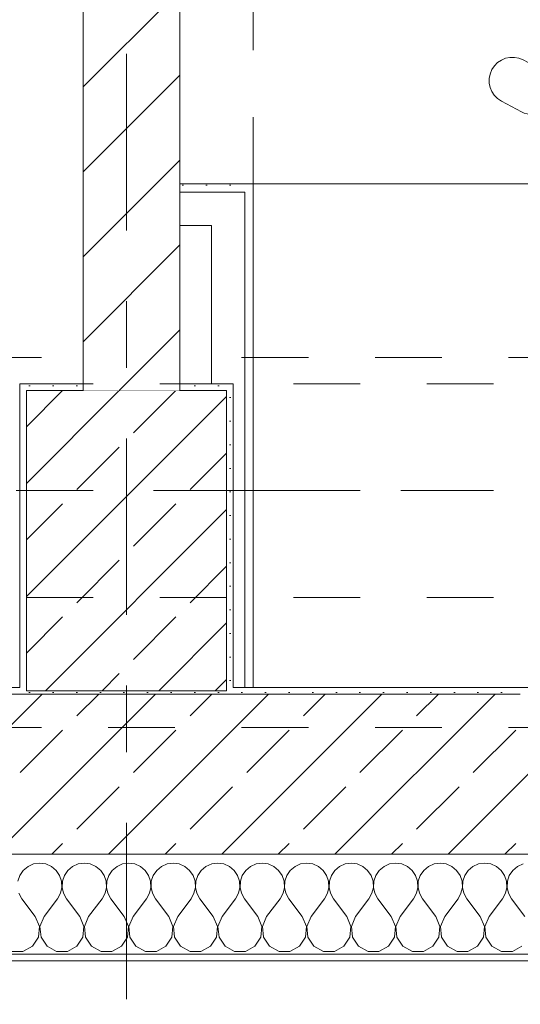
# Model space of a CAD drawing. Header units: metres. Extents: x -3.6 to 90.7, y -11.1 to 18.
# Tile 169 of 256: x 18.4 to 19.1, y -0.2 to 1.3. Entities that reach past the tile are written whole.
import ezdxf

# ---------------------------------------------------------------- set-up
doc = ezdxf.new("R2010")
doc.units = ezdxf.units.M
doc.header["$MEASUREMENT"] = 0
for name, pattern in [('Achse', [0.2, 0.1, -0.05, 0, -0.05]), ('Strichlinie doppelt', [0.546806, 0.264583, -0.105833, 0.070556, -0.105833]), ('Untersicht', [0.1, 0.075, -0.025]), ('Wipeout_Contour', [1, 0, -1])]:
    doc.linetypes.add(name, pattern=pattern)
for name, color, linetype in [('152 - Bemaßung_ Beschriftung.Ausbau', 7, 'Continuous'), ('451 - Universal.Achsen Raster', 7, 'Continuous'), ('603 - Struktur.Bodenplatte_ Decke Roh', 7, 'Continuous'), ('604 - Struktur.Wand Aussen', 7, 'Continuous'), ('605 - Struktur.Wand Innen', 7, 'Continuous'), ('607 - Struktur.Stütze', 7, 'Continuous'), ('608 - Struktur.Träger', 7, 'Continuous'), ('650 - Abdeckung.Fußboden Aufbau', 7, 'Continuous'), ('701 - Einrichtung.Möbel', 7, 'Continuous'), ('Neubau_606 - Struktur.Wand Innen Ausbau', 7, 'Continuous'), ('Neubau_653 - Abdeckung.TB Verkofferung', 7, 'Continuous')]:
    doc.layers.add(name, color=color, linetype=linetype)
doc.styles.add('ERSTELLTER_STIL_2', font='txt')
doc.dimstyles.new('ERSTELLTER_STIL__1', dxfattribs={"dimtxt": 0.1, "dimasz": 0.0532, "dimexe": 0.18, "dimexo": 0.0625, "dimgap": 0, "dimtad": 1, "dimzin": 0, "dimdsep": 46, "dimtxsty": 'ERSTELLTER_STIL_2', "dimblk": 'ARROWHEAD_2', "dimblk1": 'ARROWHEAD_2', "dimblk2": 'ARROWHEAD_2', "dimcen": 0.09, "dimse1": 1, "dimse2": 1, "dimclrd": 7, "dimclre": 7, "dimclrt": 7, "dimazin": 0, "dimtfac": 1, "dimtdec": 4, "dimtmove": 0, "dimatfit": 3, "dimfxl": 1, "dimtolj": 1, "dimtzin": 0, "dimarcsym": 0})
doc.dimstyles.new('ERSTELLTER_STIL__2', dxfattribs={"dimtxt": 0.1, "dimasz": 0.0532, "dimexe": 0.18, "dimexo": 0.0625, "dimgap": 0, "dimtad": 1, "dimzin": 0, "dimdsep": 46, "dimtxsty": 'ERSTELLTER_STIL_2', "dimblk": 'ARROWHEAD_2', "dimblk1": 'ARROWHEAD_2', "dimblk2": 'ARROWHEAD_2', "dimcen": 0.09, "dimse1": 1, "dimse2": 1, "dimclrd": 7, "dimclre": 7, "dimclrt": 7, "dimazin": 0, "dimtfac": 1, "dimtdec": 4, "dimtmove": 2, "dimatfit": 3, "dimfxl": 1, "dimtolj": 1, "dimtzin": 0, "dimarcsym": 0})
doc.dimstyles.new('ERSTELLTER_STIL__3', dxfattribs={"dimtxt": 0.1, "dimasz": 0.0532, "dimexe": 0.18, "dimexo": 0.0625, "dimgap": 0, "dimtad": 1, "dimtih": 1, "dimtoh": 1, "dimzin": 0, "dimdsep": 46, "dimtxsty": 'ERSTELLTER_STIL_2', "dimblk": 'ARROWHEAD_2', "dimblk1": 'ARROWHEAD_2', "dimblk2": 'ARROWHEAD_2', "dimcen": 0.09, "dimse1": 1, "dimse2": 1, "dimclrd": 7, "dimclre": 7, "dimclrt": 7, "dimazin": 0, "dimtfac": 1, "dimtdec": 4, "dimtmove": 0, "dimatfit": 3, "dimfxl": 1, "dimtolj": 1, "dimtzin": 0, "dimarcsym": 0})
pattern_1 = [(45, (0, 0), (-0.0848528, 0.0848528), []), (45, (-0.04243, 0.04243), (-0.0848528, 0.0848528), [0.09, -0.03])]
pattern_2 = [(45, (0, 0), (-0.01767767, 0.01767767), [0, -0.025])]

# ---------------------------------------------------------------- blocks, each defined once
blk = doc.blocks.new('*X77')
at = {"layer": '604 - Struktur.Wand Aussen', "color": 7, "linetype": 'Continuous', "lineweight": 5}
for p, q in [((18.3825, -0.0133), (18.3754, -0.0192)), ((18.3909, -0.0096), (18.3825, -0.0133)), ((18.4, -0.0083), (18.3909, -0.0096)), ((18.4091, -0.0096), (18.4, -0.0083)), ((18.4175, -0.0133), (18.4091, -0.0096)), ((18.4246, -0.0192), (18.4175, -0.0133)), ((18.4491, -0.0133), (18.4421, -0.0192)), ((18.4576, -0.0096), (18.4491, -0.0133)), ((18.4667, -0.0083), (18.4576, -0.0096)), ((18.4758, -0.0096), (18.4667, -0.0083)), ((18.4842, -0.0133), (18.4758, -0.0096)), ((18.4913, -0.0192), (18.4842, -0.0133)), ((18.5158, -0.0133), (18.5087, -0.0192)), ((18.5242, -0.0096), (18.5158, -0.0133)), ((18.5333, -0.0083), (18.5242, -0.0096)), ((18.5424, -0.0096), (18.5333, -0.0083)), ((18.5509, -0.0133), (18.5424, -0.0096)), ((18.5579, -0.0192), (18.5509, -0.0133)), ((18.5825, -0.0133), (18.5754, -0.0192)), ((18.5909, -0.0096), (18.5825, -0.0133)), ((18.6, -0.0083), (18.5909, -0.0096)), ((18.6091, -0.0096), (18.6, -0.0083)), ((18.6175, -0.0133), (18.6091, -0.0096)), ((18.6246, -0.0192), (18.6175, -0.0133)), ((18.6491, -0.0133), (18.6421, -0.0192)), ((18.6576, -0.0096), (18.6491, -0.0133)), ((18.6667, -0.0083), (18.6576, -0.0096)), ((18.6758, -0.0096), (18.6667, -0.0083)), ((18.6842, -0.0133), (18.6758, -0.0096)), ((18.6913, -0.0192), (18.6842, -0.0133)), ((18.7158, -0.0133), (18.7087, -0.0192)), ((18.7242, -0.0096), (18.7158, -0.0133)), ((18.7333, -0.0083), (18.7242, -0.0096)), ((18.7424, -0.0096), (18.7333, -0.0083)), ((18.7509, -0.0133), (18.7424, -0.0096)), ((18.7579, -0.0192), (18.7509, -0.0133)), ((18.7825, -0.0133), (18.7754, -0.0192)), ((18.7909, -0.0096), (18.7825, -0.0133)), ((18.8, -0.0083), (18.7909, -0.0096)), ((18.8091, -0.0096), (18.8, -0.0083)), ((18.8175, -0.0133), (18.8091, -0.0096)), ((18.8246, -0.0192), (18.8175, -0.0133)), ((18.8491, -0.0133), (18.8421, -0.0192)), ((18.8576, -0.0096), (18.8491, -0.0133)), ((18.8667, -0.0083), (18.8576, -0.0096)), ((18.8758, -0.0096), (18.8667, -0.0083)), ((18.8842, -0.0133), (18.8758, -0.0096)), ((18.8913, -0.0192), (18.8842, -0.0133)), ((18.9158, -0.0133), (18.9087, -0.0192)), ((18.9242, -0.0096), (18.9158, -0.0133)), ((18.9333, -0.0083), (18.9242, -0.0096)), ((18.9424, -0.0096), (18.9333, -0.0083)), ((18.9509, -0.0133), (18.9424, -0.0096)), ((18.9579, -0.0192), (18.9509, -0.0133)), ((18.9825, -0.0133), (18.9754, -0.0192)), ((18.9909, -0.0096), (18.9825, -0.0133)), ((19, -0.0083), (18.9909, -0.0096)), ((19.0091, -0.0096), (19, -0.0083)), ((19.0175, -0.0133), (19.0091, -0.0096)), ((19.0246, -0.0192), (19.0175, -0.0133)), ((19.0491, -0.0133), (19.0421, -0.0192)), ((19.0576, -0.0096), (19.0491, -0.0133)), ((19.0667, -0.0083), (19.0576, -0.0096)), ((19.0758, -0.0096), (19.0667, -0.0083)), ((19.0842, -0.0133), (19.0758, -0.0096)), ((19.0913, -0.0192), (19.0842, -0.0133)), ((19.1158, -0.0133), (19.1087, -0.0192)), ((19.1242, -0.0096), (19.1158, -0.0133)), ((18.3702, -0.0268), (18.3672, -0.0355)), ((18.3754, -0.0192), (18.3702, -0.0268)), ((18.4298, -0.0268), (18.4246, -0.0192)), ((18.4328, -0.0355), (18.4298, -0.0268)), ((18.4369, -0.0268), (18.4339, -0.0355)), ((18.4421, -0.0192), (18.4369, -0.0268)), ((18.4965, -0.0268), (18.4913, -0.0192)), ((18.4994, -0.0355), (18.4965, -0.0268)), ((18.5035, -0.0268), (18.5006, -0.0355)), ((18.5087, -0.0192), (18.5035, -0.0268)), ((18.5631, -0.0268), (18.5579, -0.0192)), ((18.5661, -0.0355), (18.5631, -0.0268)), ((18.5702, -0.0268), (18.5672, -0.0355)), ((18.5754, -0.0192), (18.5702, -0.0268)), ((18.6298, -0.0268), (18.6246, -0.0192)), ((18.6328, -0.0355), (18.6298, -0.0268)), ((18.6369, -0.0268), (18.6339, -0.0355)), ((18.6421, -0.0192), (18.6369, -0.0268)), ((18.6965, -0.0268), (18.6913, -0.0192)), ((18.6994, -0.0355), (18.6965, -0.0268)), ((18.7035, -0.0268), (18.7006, -0.0355)), ((18.7087, -0.0192), (18.7035, -0.0268)), ((18.7631, -0.0268), (18.7579, -0.0192)), ((18.7661, -0.0355), (18.7631, -0.0268)), ((18.7702, -0.0268), (18.7672, -0.0355)), ((18.7754, -0.0192), (18.7702, -0.0268)), ((18.8298, -0.0268), (18.8246, -0.0192)), ((18.8328, -0.0355), (18.8298, -0.0268)), ((18.8369, -0.0268), (18.8339, -0.0355)), ((18.8421, -0.0192), (18.8369, -0.0268)), ((18.8965, -0.0268), (18.8913, -0.0192)), ((18.8994, -0.0355), (18.8965, -0.0268)), ((18.9035, -0.0268), (18.9006, -0.0355)), ((18.9087, -0.0192), (18.9035, -0.0268)), ((18.9631, -0.0268), (18.9579, -0.0192)), ((18.9661, -0.0355), (18.9631, -0.0268)), ((18.9702, -0.0268), (18.9672, -0.0355)), ((18.9754, -0.0192), (18.9702, -0.0268)), ((19.0298, -0.0268), (19.0246, -0.0192)), ((19.0328, -0.0355), (19.0298, -0.0268)), ((19.0369, -0.0268), (19.0339, -0.0355)), ((19.0421, -0.0192), (19.0369, -0.0268)), ((19.0965, -0.0268), (19.0913, -0.0192)), ((19.0994, -0.0355), (19.0965, -0.0268)), ((19.1035, -0.0268), (19.1006, -0.0355)), ((19.1087, -0.0192), (19.1035, -0.0268)), ((18.4332, -0.0447), (18.4328, -0.0355)), ((18.4339, -0.0355), (18.4335, -0.0447)), ((18.4999, -0.0447), (18.4994, -0.0355)), ((18.5006, -0.0355), (18.5001, -0.0447)), ((18.5665, -0.0447), (18.5661, -0.0355)), ((18.5672, -0.0355), (18.5668, -0.0447)), ((18.6332, -0.0447), (18.6328, -0.0355)), ((18.6339, -0.0355), (18.6335, -0.0447)), ((18.6999, -0.0447), (18.6994, -0.0355)), ((18.7006, -0.0355), (18.7001, -0.0447)), ((18.7665, -0.0447), (18.7661, -0.0355)), ((18.7672, -0.0355), (18.7668, -0.0447)), ((18.8332, -0.0447), (18.8328, -0.0355)), ((18.8339, -0.0355), (18.8335, -0.0447)), ((18.8999, -0.0447), (18.8994, -0.0355)), ((18.9006, -0.0355), (18.9001, -0.0447)), ((18.9665, -0.0447), (18.9661, -0.0355)), ((18.9672, -0.0355), (18.9668, -0.0447)), ((19.0332, -0.0447), (19.0328, -0.0355)), ((19.0339, -0.0355), (19.0335, -0.0447)), ((19.0999, -0.0447), (19.0994, -0.0355)), ((19.1006, -0.0355), (19.1001, -0.0447)), ((18.3689, -0.0536), (18.3733, -0.0617)), ((18.4267, -0.0617), (18.4311, -0.0536)), ((18.4311, -0.0536), (18.4332, -0.0447)), ((18.4335, -0.0447), (18.4355, -0.0536)), ((18.4355, -0.0536), (18.44, -0.0617)), ((18.4933, -0.0617), (18.4978, -0.0536)), ((18.4978, -0.0536), (18.4999, -0.0447)), ((18.5001, -0.0447), (18.5022, -0.0536)), ((18.5022, -0.0536), (18.5067, -0.0617)), ((18.56, -0.0617), (18.5645, -0.0536)), ((18.5645, -0.0536), (18.5665, -0.0447)), ((18.5668, -0.0447), (18.5689, -0.0536)), ((18.5689, -0.0536), (18.5733, -0.0617)), ((18.6267, -0.0617), (18.6311, -0.0536)), ((18.6311, -0.0536), (18.6332, -0.0447)), ((18.6335, -0.0447), (18.6355, -0.0536)), ((18.6355, -0.0536), (18.64, -0.0617)), ((18.6933, -0.0617), (18.6978, -0.0536)), ((18.6978, -0.0536), (18.6999, -0.0447)), ((18.7001, -0.0447), (18.7022, -0.0536)), ((18.7022, -0.0536), (18.7067, -0.0617)), ((18.76, -0.0617), (18.7645, -0.0536)), ((18.7645, -0.0536), (18.7665, -0.0447)), ((18.7668, -0.0447), (18.7689, -0.0536)), ((18.7689, -0.0536), (18.7733, -0.0617)), ((18.8267, -0.0617), (18.8311, -0.0536)), ((18.8311, -0.0536), (18.8332, -0.0447)), ((18.8335, -0.0447), (18.8355, -0.0536)), ((18.8355, -0.0536), (18.84, -0.0617)), ((18.8933, -0.0617), (18.8978, -0.0536)), ((18.8978, -0.0536), (18.8999, -0.0447)), ((18.9001, -0.0447), (18.9022, -0.0536)), ((18.9022, -0.0536), (18.9067, -0.0617)), ((18.96, -0.0617), (18.9645, -0.0536)), ((18.9645, -0.0536), (18.9665, -0.0447)), ((18.9668, -0.0447), (18.9689, -0.0536)), ((18.9689, -0.0536), (18.9733, -0.0617)), ((19.0267, -0.0617), (19.0311, -0.0536)), ((19.0311, -0.0536), (19.0332, -0.0447)), ((19.0335, -0.0447), (19.0355, -0.0536)), ((19.0355, -0.0536), (19.04, -0.0617)), ((19.0933, -0.0617), (19.0978, -0.0536)), ((19.0978, -0.0536), (19.0999, -0.0447)), ((19.1001, -0.0447), (19.1022, -0.0536)), ((19.1022, -0.0536), (19.1067, -0.0617)), ((18.3933, -0.0883), (18.3733, -0.0617)), ((18.4067, -0.0883), (18.4267, -0.0617)), ((18.46, -0.0883), (18.44, -0.0617)), ((18.4733, -0.0883), (18.4933, -0.0617)), ((18.5267, -0.0883), (18.5067, -0.0617)), ((18.54, -0.0883), (18.56, -0.0617)), ((18.5933, -0.0883), (18.5733, -0.0617)), ((18.6067, -0.0883), (18.6267, -0.0617)), ((18.66, -0.0883), (18.64, -0.0617)), ((18.6733, -0.0883), (18.6933, -0.0617)), ((18.7267, -0.0883), (18.7067, -0.0617)), ((18.74, -0.0883), (18.76, -0.0617)), ((18.7933, -0.0883), (18.7733, -0.0617)), ((18.8067, -0.0883), (18.8267, -0.0617)), ((18.86, -0.0883), (18.84, -0.0617)), ((18.8733, -0.0883), (18.8933, -0.0617)), ((18.9267, -0.0883), (18.9067, -0.0617)), ((18.94, -0.0883), (18.96, -0.0617)), ((18.9933, -0.0883), (18.9733, -0.0617)), ((19.0067, -0.0883), (19.0267, -0.0617)), ((19.06, -0.0883), (19.04, -0.0617)), ((19.0733, -0.0883), (19.0933, -0.0617)), ((19.1267, -0.0883), (19.1067, -0.0617)), ((18.3996, -0.1033), (18.3933, -0.0883)), ((18.4067, -0.0883), (18.4004, -0.1033)), ((18.4663, -0.1033), (18.46, -0.0883)), ((18.4733, -0.0883), (18.467, -0.1033)), ((18.533, -0.1033), (18.5267, -0.0883)), ((18.54, -0.0883), (18.5337, -0.1033)), ((18.5996, -0.1033), (18.5933, -0.0883)), ((18.6067, -0.0883), (18.6004, -0.1033)), ((18.6663, -0.1033), (18.66, -0.0883)), ((18.6733, -0.0883), (18.667, -0.1033)), ((18.733, -0.1033), (18.7267, -0.0883)), ((18.74, -0.0883), (18.7337, -0.1033)), ((18.7996, -0.1033), (18.7933, -0.0883)), ((18.8067, -0.0883), (18.8004, -0.1033)), ((18.8663, -0.1033), (18.86, -0.0883)), ((18.8733, -0.0883), (18.867, -0.1033)), ((18.933, -0.1033), (18.9267, -0.0883)), ((18.94, -0.0883), (18.9337, -0.1033)), ((18.9996, -0.1033), (18.9933, -0.0883)), ((19.0067, -0.0883), (19.0004, -0.1033)), ((19.0663, -0.1033), (19.06, -0.0883)), ((19.0733, -0.0883), (19.067, -0.1033)), ((18.3981, -0.1195), (18.3996, -0.1033)), ((18.4004, -0.1033), (18.4019, -0.1195)), ((18.4648, -0.1195), (18.4663, -0.1033)), ((18.467, -0.1033), (18.4686, -0.1195)), ((18.5314, -0.1195), (18.533, -0.1033)), ((18.5337, -0.1033), (18.5352, -0.1195)), ((18.5981, -0.1195), (18.5996, -0.1033)), ((18.6004, -0.1033), (18.6019, -0.1195)), ((18.6648, -0.1195), (18.6663, -0.1033)), ((18.667, -0.1033), (18.6686, -0.1195)), ((18.7314, -0.1195), (18.733, -0.1033)), ((18.7337, -0.1033), (18.7352, -0.1195)), ((18.7981, -0.1195), (18.7996, -0.1033)), ((18.8004, -0.1033), (18.8019, -0.1195)), ((18.8648, -0.1195), (18.8663, -0.1033)), ((18.867, -0.1033), (18.8686, -0.1195)), ((18.9314, -0.1195), (18.933, -0.1033)), ((18.9337, -0.1033), (18.9352, -0.1195)), ((18.9981, -0.1195), (18.9996, -0.1033)), ((19.0004, -0.1033), (19.0019, -0.1195)), ((19.0648, -0.1195), (19.0663, -0.1033)), ((19.067, -0.1033), (19.0686, -0.1195)), ((18.3891, -0.133), (18.3981, -0.1195)), ((18.4019, -0.1195), (18.4109, -0.133)), ((18.4558, -0.133), (18.4648, -0.1195)), ((18.4686, -0.1195), (18.4776, -0.133)), ((18.5224, -0.133), (18.5314, -0.1195)), ((18.5352, -0.1195), (18.5442, -0.133)), ((18.5891, -0.133), (18.5981, -0.1195)), ((18.6019, -0.1195), (18.6109, -0.133)), ((18.6558, -0.133), (18.6648, -0.1195)), ((18.6686, -0.1195), (18.6776, -0.133)), ((18.7224, -0.133), (18.7314, -0.1195)), ((18.7352, -0.1195), (18.7442, -0.133)), ((18.7891, -0.133), (18.7981, -0.1195)), ((18.8019, -0.1195), (18.8109, -0.133)), ((18.8558, -0.133), (18.8648, -0.1195)), ((18.8686, -0.1195), (18.8776, -0.133)), ((18.9224, -0.133), (18.9314, -0.1195)), ((18.9352, -0.1195), (18.9442, -0.133)), ((18.9891, -0.133), (18.9981, -0.1195)), ((19.0019, -0.1195), (19.0109, -0.133)), ((19.0558, -0.133), (19.0648, -0.1195)), ((19.0686, -0.1195), (19.0776, -0.133)), ((18.3585, -0.1407), (18.3748, -0.1407)), ((18.3748, -0.1407), (18.3891, -0.133)), ((18.4109, -0.133), (18.4252, -0.1407)), ((18.4252, -0.1407), (18.4415, -0.1407)), ((18.4415, -0.1407), (18.4558, -0.133)), ((18.4776, -0.133), (18.4919, -0.1407)), ((18.4919, -0.1407), (18.5081, -0.1407)), ((18.5081, -0.1407), (18.5224, -0.133)), ((18.5442, -0.133), (18.5585, -0.1407)), ((18.5585, -0.1407), (18.5748, -0.1407)), ((18.5748, -0.1407), (18.5891, -0.133)), ((18.6109, -0.133), (18.6252, -0.1407)), ((18.6252, -0.1407), (18.6415, -0.1407)), ((18.6415, -0.1407), (18.6558, -0.133)), ((18.6776, -0.133), (18.6919, -0.1407)), ((18.6919, -0.1407), (18.7081, -0.1407)), ((18.7081, -0.1407), (18.7224, -0.133)), ((18.7442, -0.133), (18.7585, -0.1407)), ((18.7585, -0.1407), (18.7748, -0.1407)), ((18.7748, -0.1407), (18.7891, -0.133)), ((18.8109, -0.133), (18.8252, -0.1407)), ((18.8252, -0.1407), (18.8415, -0.1407)), ((18.8415, -0.1407), (18.8558, -0.133)), ((18.8776, -0.133), (18.8919, -0.1407)), ((18.8919, -0.1407), (18.9081, -0.1407)), ((18.9081, -0.1407), (18.9224, -0.133)), ((18.9442, -0.133), (18.9585, -0.1407)), ((18.9585, -0.1407), (18.9748, -0.1407)), ((18.9748, -0.1407), (18.9891, -0.133)), ((19.0109, -0.133), (19.0252, -0.1407)), ((19.0252, -0.1407), (19.0415, -0.1407)), ((19.0415, -0.1407), (19.0558, -0.133)), ((19.0776, -0.133), (19.0919, -0.1407)), ((19.0919, -0.1407), (19.1081, -0.1407)), ((19.1081, -0.1407), (19.1224, -0.133))]:
    blk.add_line(p, q, dxfattribs=at)
blk = doc.blocks.new('*D352')
at = {"layer": '152 - Bemaßung_ Beschriftung.Ausbau', "color": 7, "linetype": 'Continuous', "lineweight": 5}
for p, q in [((-1.71, 0.0252), (-1.64, -0.0152)), ((-1.675, -0.145), (-1.675, 0.005)), ((-1.71, -0.1248), (-1.64, -0.1652)), ((-1.6225, -0.145), (-1.7275, -0.145)), ((-1.675, -0.1792), (-1.675, -0.145))]:
    blk.add_line(p, q, dxfattribs=at)
at = {"layer": '152 - Bemaßung_ Beschriftung.Ausbau', "color": 7, "lineweight": 5, "insert": (-1.6866, -0.1459), "char_height": 0.1, "attachment_point": 7, "rotation": 90, "style": 'ERSTELLTER_STIL_2'}
blk.add_mtext('\\A1;{\\pql;\\fArial|b0|i0|c0|p38;15}', dxfattribs=at)
blk = doc.blocks.new('ARROWHEAD_2')
at = {"color": 0, "linetype": 'Continuous', "lineweight": 0}
for p, q in [((-0.378, -0.655), (0.378, 0.655)), ((0, 0), (-1, 0))]:
    blk.add_line(p, q, dxfattribs=at)
blk = doc.blocks.new('*D353')
at = {"layer": '152 - Bemaßung_ Beschriftung.Ausbau', "color": 7, "linetype": 'Continuous', "lineweight": 5}
for p, q in [((-1.71, 0.0252), (-1.64, -0.0152)), ((-1.675, -0.145), (-1.675, 0.005))]:
    blk.add_line(p, q, dxfattribs=at)
blk = doc.blocks.new('*D362')
at = {"layer": '152 - Bemaßung_ Beschriftung.Ausbau', "color": 7, "linetype": 'Continuous', "lineweight": 5}
for p, q in [((-2.21, 0.0252), (-2.14, -0.0152)), ((-2.175, -0.145), (-2.175, 0.005)), ((-2.21, -0.1248), (-2.14, -0.1652)), ((-2.1225, -0.145), (-2.2275, -0.145)), ((-2.175, -0.1792), (-2.175, -0.145))]:
    blk.add_line(p, q, dxfattribs=at)
at = {"layer": '152 - Bemaßung_ Beschriftung.Ausbau', "color": 7, "lineweight": 5, "insert": (-2.1845, -0.1451), "char_height": 0.1, "attachment_point": 7, "rotation": 90, "style": 'ERSTELLTER_STIL_2'}
blk.add_mtext('\\A1;{\\pql;\\fArial|b0|i0|c0|p38;15}', dxfattribs=at)
blk = doc.blocks.new('*D363')
at = {"layer": '152 - Bemaßung_ Beschriftung.Ausbau', "color": 7, "linetype": 'Continuous', "lineweight": 5}
for p, q in [((-2.21, 0.2702), (-2.14, 0.2298)), ((-2.14, 0.2248), (-2.21, 0.2652)), ((-2.1225, 0.245), (-2.2275, 0.245)), ((-2.175, 0.005), (-2.175, 0.245)), ((-2.21, 0.0252), (-2.14, -0.0152)), ((-2.1225, 0.005), (-2.2275, 0.005)), ((-2.175, -0.145), (-2.175, 0.005))]:
    blk.add_line(p, q, dxfattribs=at)
at = {"layer": '152 - Bemaßung_ Beschriftung.Ausbau', "color": 7, "lineweight": 5, "insert": (-2.195, 0.0491), "char_height": 0.1, "attachment_point": 7, "rotation": 90, "style": 'ERSTELLTER_STIL_2'}
blk.add_mtext('\\A1;{\\pql;\\fArial|b0|i0|c0|p38;24}', dxfattribs=at)
blk = doc.blocks.new('*D387')
at = {"layer": '152 - Bemaßung_ Beschriftung.Ausbau', "color": 7, "linetype": 'Continuous', "lineweight": 5}
for p, q in [((17.92, -4.1125), (17.92, -4.0075)), ((19.12, -4.1125), (19.12, -4.0075)), ((17.9402, -4.025), (17.8998, -4.095)), ((19.1402, -4.025), (19.0998, -4.095)), ((15.52, -4.06), (17.92, -4.06)), ((17.92, -4.06), (19.12, -4.06)), ((19.12, -4.06), (21.52, -4.06))]:
    blk.add_line(p, q, dxfattribs=at)
at = {"layer": '152 - Bemaßung_ Beschriftung.Ausbau', "color": 7, "lineweight": 5, "insert": (18.387, -4.04), "char_height": 0.1, "attachment_point": 7, "style": 'ERSTELLTER_STIL_2'}
blk.add_mtext('\\A1;{\\pql;\\fArial|b0|i0|c0|p38;1,20}', dxfattribs=at)
blk = doc.blocks.new('*D388')
at = {"layer": '152 - Bemaßung_ Beschriftung.Ausbau', "color": 7, "linetype": 'Continuous', "lineweight": 5}
for p, q in [((19.1402, -4.025), (19.0998, -4.095)), ((21.5402, -4.025), (21.4998, -4.095)), ((19.12, -4.06), (21.52, -4.06))]:
    blk.add_line(p, q, dxfattribs=at)
at = {"layer": '152 - Bemaßung_ Beschriftung.Ausbau', "color": 7, "lineweight": 5, "char_height": 0.1, "attachment_point": 7, "style": 'ERSTELLTER_STIL_2'}
for s, insert in [('\\A1;{\\pql;\\fArial|b0|i0|c0|p38;2,40}', (20.187, -4.04)), ('\\A1;{\\pql;\\fArial|b0|i0|c0|p38;2,01}', (20.187, -4.18))]:
    blk.add_mtext(s, dxfattribs=dict(at, insert=insert))
blk = doc.blocks.new('*D426')
at = {"layer": '152 - Bemaßung_ Beschriftung.Ausbau', "color": 7, "linetype": 'Continuous', "lineweight": 5}
for p, q in [((15.005, -4.6125), (15.005, -4.5075)), ((15.0252, -4.525), (14.9848, -4.595)), ((18.4852, -4.525), (18.4448, -4.595)), ((14.85, -4.56), (15.005, -4.56)), ((15.005, -4.56), (18.465, -4.56))]:
    blk.add_line(p, q, dxfattribs=at)
at = {"layer": '152 - Bemaßung_ Beschriftung.Ausbau', "color": 7, "lineweight": 5, "char_height": 0.1, "attachment_point": 7, "style": 'ERSTELLTER_STIL_2'}
for s, insert in [('\\A1;{\\pql;\\fArial|b0|i0|c0|p38;14\\fArial|b0|i0|c0|p38;\\A1{\\H.66x;\\S5^  ;}}', (18.2429, -4.5411)), ('\\A1;{\\pql;\\fArial|b0|i0|c0|p38;3,46}', (16.501, -4.54))]:
    blk.add_mtext(s, dxfattribs=dict(at, insert=insert))
blk = doc.blocks.new('*D427')
at = {"layer": '152 - Bemaßung_ Beschriftung.Ausbau', "color": 7, "linetype": 'Continuous', "lineweight": 5}
for p, q in [((18.465, -4.6125), (18.465, -4.5075)), ((18.61, -4.6125), (18.61, -4.5075)), ((18.4852, -4.525), (18.4448, -4.595)), ((18.6302, -4.525), (18.5898, -4.595)), ((15.005, -4.56), (18.465, -4.56)), ((18.465, -4.56), (18.61, -4.56))]:
    blk.add_line(p, q, dxfattribs=at)
blk = doc.blocks.new('*D428')
at = {"layer": '152 - Bemaßung_ Beschriftung.Ausbau', "color": 7, "linetype": 'Continuous', "lineweight": 5}
for p, q in [((18.61, -4.6125), (18.61, -4.5075)), ((22.03, -4.6125), (22.03, -4.5075)), ((18.6302, -4.525), (18.5898, -4.595)), ((22.0502, -4.525), (22.0098, -4.595)), ((18.61, -4.56), (22.03, -4.56))]:
    blk.add_line(p, q, dxfattribs=at)
at = {"layer": '152 - Bemaßung_ Beschriftung.Ausbau', "color": 7, "lineweight": 5, "char_height": 0.1, "attachment_point": 7, "style": 'ERSTELLTER_STIL_2'}
for s, insert in [('\\A1;{\\pql;\\fArial|b0|i0|c0|p38;3,42}', (20.1111, -4.54)), ('\\A1;{\\pql;\\fArial|b0|i0|c0|p38;16}', (21.858, -4.54))]:
    blk.add_mtext(s, dxfattribs=dict(at, insert=insert))
blk = doc.blocks.new('*D465')
at = {"layer": '152 - Bemaßung_ Beschriftung.Ausbau', "color": 7, "linetype": 'Continuous', "lineweight": 5}
for p, q in [((15.08, -5.1125), (15.08, -5.0075)), ((15.1002, -5.025), (15.0598, -5.095)), ((18.4002, -5.025), (18.3598, -5.095)), ((14.78, -5.06), (15.08, -5.06)), ((15.08, -5.06), (18.38, -5.06))]:
    blk.add_line(p, q, dxfattribs=at)
at = {"layer": '152 - Bemaßung_ Beschriftung.Ausbau', "color": 7, "lineweight": 5, "insert": (16.597, -5.04), "char_height": 0.1, "attachment_point": 7, "style": 'ERSTELLTER_STIL_2'}
blk.add_mtext('\\A1;{\\pql;\\fArial|b0|i0|c0|p38;3,30}', dxfattribs=at)
blk = doc.blocks.new('*D466')
at = {"layer": '152 - Bemaßung_ Beschriftung.Ausbau', "color": 7, "linetype": 'Continuous', "lineweight": 5}
for p, q in [((18.38, -5.1125), (18.38, -5.0075)), ((18.4002, -5.025), (18.3598, -5.095)), ((18.7002, -5.025), (18.6598, -5.095)), ((15.08, -5.06), (18.38, -5.06)), ((18.38, -5.06), (18.68, -5.06))]:
    blk.add_line(p, q, dxfattribs=at)
at = {"layer": '152 - Bemaßung_ Beschriftung.Ausbau', "color": 7, "lineweight": 5, "insert": (18.4541, -5.04), "char_height": 0.1, "attachment_point": 7, "style": 'ERSTELLTER_STIL_2'}
blk.add_mtext('\\A1;{\\pql;\\fArial|b0|i0|c0|p38;30}', dxfattribs=at)
blk = doc.blocks.new('*D467')
at = {"layer": '152 - Bemaßung_ Beschriftung.Ausbau', "color": 7, "linetype": 'Continuous', "lineweight": 5}
for p, q in [((18.68, -5.1125), (18.68, -5.0075)), ((18.7002, -5.025), (18.6598, -5.095)), ((22.0002, -5.025), (21.9598, -5.095)), ((18.38, -5.06), (18.68, -5.06)), ((18.68, -5.06), (21.98, -5.06))]:
    blk.add_line(p, q, dxfattribs=at)
at = {"layer": '152 - Bemaßung_ Beschriftung.Ausbau', "color": 7, "lineweight": 5, "insert": (20.197, -5.04), "char_height": 0.1, "attachment_point": 7, "style": 'ERSTELLTER_STIL_2'}
blk.add_mtext('\\A1;{\\pql;\\fArial|b0|i0|c0|p38;3,30}', dxfattribs=at)
blk = doc.blocks.new('*D468')
at = {"layer": '152 - Bemaßung_ Beschriftung.Ausbau', "color": 7, "linetype": 'Continuous', "lineweight": 5}
for p, q in [((21.98, -5.1125), (21.98, -5.0075)), ((22.0002, -5.025), (21.9598, -5.095)), ((22.3002, -5.025), (22.2598, -5.095)), ((18.68, -5.06), (21.98, -5.06)), ((21.98, -5.06), (22.28, -5.06))]:
    blk.add_line(p, q, dxfattribs=at)
at = {"layer": '152 - Bemaßung_ Beschriftung.Ausbau', "color": 7, "lineweight": 5, "insert": (22.0541, -5.04), "char_height": 0.1, "attachment_point": 7, "style": 'ERSTELLTER_STIL_2'}
blk.add_mtext('\\A1;{\\pql;\\fArial|b0|i0|c0|p38;30}', dxfattribs=at)
blk = doc.blocks.new('*D494')
at = {"layer": '152 - Bemaßung_ Beschriftung.Ausbau', "color": 7, "linetype": 'Continuous', "lineweight": 5}
for p, q in [((-0.165, -5.6125), (-0.165, -5.5075)), ((62.425, -5.6125), (62.425, -5.5075)), ((-0.1448, -5.525), (-0.1852, -5.595)), ((62.4048, -5.595), (62.4452, -5.525)), ((-0.1992, -5.56), (-0.165, -5.56)), ((-0.165, -5.56), (62.425, -5.56)), ((62.425, -5.56), (62.4593, -5.56))]:
    blk.add_line(p, q, dxfattribs=at)
at = {"layer": '152 - Bemaßung_ Beschriftung.Ausbau', "color": 7, "lineweight": 5, "insert": (30.959, -5.54), "char_height": 0.1, "attachment_point": 7, "style": 'ERSTELLTER_STIL_2'}
blk.add_mtext('\\A1;{\\pql;\\fArial|b0|i0|c0|p38;62,59}', dxfattribs=at)

msp = doc.modelspace()

# ---------------------------------------------------------------- hatches: boundary and pattern name
at = {"layer": '604 - Struktur.Wand Aussen', "linetype": 'Continuous', "lineweight": 0, "true_color": 0x000000}
h = msp.add_hatch(dxfattribs=at)
h.set_pattern_fill('Gips_0001', color=18, style=0, pattern_type=2)
h.set_pattern_definition(pattern_2)
h.paths.add_polyline_path([(18.69, 0.255), (18.69, 0.245), (19.12, 0.245), (19.12, 0.255)])
h = msp.add_hatch(dxfattribs=at)
h.set_pattern_fill('Beton__Stahlbeton_0001', color=18, style=0, pattern_type=2)
h.set_pattern_definition(pattern_1)
h.paths.add_polyline_path([(17.92, 0.125), (17.86, 0.125), (17.86, 0.005), (19.18, 0.005), (19.18, 0.125), (19.12, 0.125), (19.12, 0.195), (19.12, 0.245), (17.92, 0.245), (17.92, 0.195)])
h = msp.add_hatch(dxfattribs=at)
h.set_pattern_fill('Verputz_0001', color=18, style=0, pattern_type=2)
h.set_pattern_definition([(0, (0, 0), (0, 0.08660254), [0, -0.05]), (0, (0.025, 0.0433), (0, 0.08660254), [0, -0.05])])
h.paths.add_polyline_path([(17.83, -0.155), (19.21, -0.155), (19.21, -0.145), (17.83, -0.145)])
at = {"layer": '607 - Struktur.Stütze', "linetype": 'Continuous', "lineweight": 0, "true_color": 0x000000}
h = msp.add_hatch(dxfattribs=at)
h.set_pattern_fill('Gips_0001', color=18, style=0, pattern_type=2)
h.set_pattern_definition(pattern_2)
h.paths.add_polyline_path([(18.37, 0.71), (18.37, 0.255), (18.38, 0.255), (18.38, 0.7), (18.465, 0.7), (18.465, 0.71)])
h = msp.add_hatch(dxfattribs=at)
h.set_pattern_fill('Gips_0001', color=18, style=0, pattern_type=2)
h.set_pattern_definition(pattern_2)
h.paths.add_polyline_path([(18.69, 0.71), (18.61, 0.71), (18.61, 0.7), (18.68, 0.7), (18.68, 0.255), (18.69, 0.255)])
h = msp.add_hatch(dxfattribs=at)
h.set_pattern_fill('Beton__Stahlbeton_0001', color=18, style=0, pattern_type=2)
h.set_pattern_definition(pattern_1)
h.paths.add_polyline_path([(18.38, 0.25), (18.68, 0.25), (18.68, 0.7), (18.38, 0.7)])
h = msp.add_hatch(dxfattribs=at)
h.set_pattern_fill('Gips_0001', color=18, style=0, pattern_type=2)
h.set_pattern_definition(pattern_2)
h.paths.add_polyline_path([(18.37, 0.255), (18.37, 0.245), (18.69, 0.245), (18.69, 0.255), (18.68, 0.255), (18.68, 0.25), (18.38, 0.25), (18.38, 0.255)])
at = {"layer": 'Neubau_606 - Struktur.Wand Innen Ausbau', "linetype": 'Continuous', "lineweight": 0, "true_color": 0x000000}
h = msp.add_hatch(dxfattribs=at)
h.set_pattern_fill('Gips_0001', color=18, style=0, pattern_type=2)
h.set_pattern_definition(pattern_2)
h.paths.add_polyline_path([(18.7075, 0.9975), (18.7075, 0.255), (18.72, 0.255), (18.72, 0.9975)])

# ---------------------------------------------------------------- linework, layer by layer
at = {"layer": '451 - Universal.Achsen Raster', "color": 160, "linetype": 'Strichlinie doppelt', "lineweight": 9, "true_color": 0x3232ff}
msp.add_line((64.935, 0.55), (-3.175, 0.55), dxfattribs=at)
at = {"layer": '604 - Struktur.Wand Aussen', "color": 7, "linetype": 'Continuous', "lineweight": 13}
for p, q in [((19.12, 0.245), (17.92, 0.245)), ((17.86, 0.005), (19.18, 0.005))]:
    msp.add_line(p, q, dxfattribs=at)
at = {"layer": '604 - Struktur.Wand Aussen', "color": 7, "linetype": 'Continuous', "lineweight": 5}
msp.add_line((17.86, -0.145), (19.18, -0.145), dxfattribs=at)
at = {"layer": '604 - Struktur.Wand Aussen', "color": 7, "linetype": 'Continuous', "lineweight": 5, "flags": 128}
for points in [[(18.37, 0.255), (17.92, 0.255)], [(19.12, 0.255), (18.69, 0.255)], [(17.83, -0.155), (19.21, -0.155)]]:
    msp.add_lwpolyline(points, dxfattribs=at)
at = {"layer": '607 - Struktur.Stütze', "color": 7, "linetype": 'Continuous', "lineweight": 5, "flags": 128}
for points in [[(18.465, 0.71), (18.37, 0.71), (18.37, 0.255)], [(18.69, 0.255), (18.69, 0.71), (18.61, 0.71)]]:
    msp.add_lwpolyline(points, dxfattribs=at)
at = {"layer": '607 - Struktur.Stütze', "color": 7, "linetype": 'Continuous', "lineweight": 13, "flags": 128}
msp.add_lwpolyline([(18.38, 0.25), (18.68, 0.25), (18.68, 0.7), (18.38, 0.7)], close=True, dxfattribs=at)
at = {"layer": '608 - Struktur.Träger', "color": 7, "linetype": 'Achse', "lineweight": 9}
msp.add_line((0.38, 0.55), (61.88, 0.55), dxfattribs=at)
at = {"layer": '608 - Struktur.Träger', "color": 7, "linetype": 'Untersicht', "lineweight": 13}
msp.add_line((0.38, 0.39), (61.88, 0.39), dxfattribs=at)
at = {"layer": '650 - Abdeckung.Fußboden Aufbau', "color": 7, "linetype": 'Continuous', "lineweight": 13, "flags": 128}
msp.add_lwpolyline([(15.005, 5.19), (15.005, 0.71), (15.09, 0.71), (15.09, 0.255), (18.37, 0.255), (18.37, 0.71), (18.465, 0.71), (18.465, 5.19), (18.37, 5.19), (18.37, 5.815), (17.225, 5.815)], dxfattribs=at)
at = {"layer": 'Neubau_606 - Struktur.Wand Innen Ausbau', "color": 1, "linetype": 'Continuous', "lineweight": 5}
for p, q in [((18.7075, 0.9975), (18.6575, 0.9975)), ((18.7075, 0.9975), (18.6575, 0.9975)), ((18.7075, 0.9475), (18.7075, 0.9975)), ((18.7075, 0.255), (18.7075, 0.9475))]:
    msp.add_line(p, q, dxfattribs=at)
at = {"layer": 'Neubau_606 - Struktur.Wand Innen Ausbau', "color": 1, "linetype": 'Continuous', "lineweight": 5, "flags": 128}
msp.add_lwpolyline([(18.6575, 0.9475), (18.6575, 0.71)], dxfattribs=at)
at = {"layer": 'Neubau_653 - Abdeckung.TB Verkofferung', "color": 1, "linetype": 'Untersicht', "lineweight": 9}
for p, q in [((0.7025, 0.7495), (29.26, 0.7495)), ((0.7025, 0.195), (29.26, 0.195))]:
    msp.add_line(p, q, dxfattribs=at)

# ---------------------------------------------------------------- block references
at = {"layer": '604 - Struktur.Wand Aussen', "color": 7, "lineweight": 18}
msp.add_blockref('*X77', (0, 0), dxfattribs=at)

# ---------------------------------------------------------------- dimensions: what is measured, and where the dimension line sits
at = {"layer": '152 - Bemaßung_ Beschriftung.Ausbau', "color": 7, "linetype": 'Continuous', "lineweight": 5}
for base, p1, p2, picture, middle in [((18.38, -5.06), (15.08, 0.7), (18.38, 0.7), '*D465', (16.7268, -4.99)), ((22.28, -5.06), (21.98, 0.7), (22.28, 0.7), '*D468', (22.1303, -4.99)), ((19.12, -4.06), (17.92, 0.125), (19.12, 0.125), '*D387', (18.5169, -3.99)), ((21.52, -4.06), (19.12, 0.125), (21.52, 0.125), '*D388', (20.3169, -3.99)), ((62.425, -5.56), (-0.165, -0.145), (62.425, -0.145), '*D494', (31.127, -5.49))]:
    dim = msp.add_linear_dim(base=base, p1=p1, p2=p2, dimstyle='ERSTELLTER_STIL__3', dxfattribs=at)
    dim.commit()
    dim.dimension.update_dxf_attribs({"geometry": picture, "text_midpoint": middle, "dimtype": 160})
for base, p1, p2, dimstyle, picture, middle in [((-2.175, 0.245), (62.275, 0.005), (0.69, 0.245), 'ERSTELLTER_STIL__1', '*D363', (-2.245, 0.1253)), ((-2.175, 0.005), (-0.165, -0.145), (62.275, 0.005), 'ERSTELLTER_STIL__2', '*D362', (-2.2345, -0.0689)), ((-1.675, 0.005), (-0.165, -0.145), (62.275, 0.005), 'ERSTELLTER_STIL__2', '*D352', (-1.7366, -0.0697)), ((-1.675, 0.005), (62.275025, 0.005), (-0.015, 0.005), 'ERSTELLTER_STIL__1', '*D353', (-1.7450000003, 0.001853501))]:
    dim = msp.add_linear_dim(base=base, p1=p1, p2=p2, angle=90, dimstyle=dimstyle, dxfattribs=at)
    dim.commit()
    dim.dimension.update_dxf_attribs({"geometry": picture, "text_midpoint": middle, "dimtype": 160, "text_rotation": 90})

# ---------------------------------------------------------------- wipeouts: each hides what was drawn before it
at = {"color": 254, "linetype": 'Wipeout_Contour', "lineweight": 0, "ltscale": 118.742834}
msp.add_wipeout([(18.61, 3.01), (18.61, 1.01), (19.41, 1.01), (19.41, 2.21), (20.81, 2.21), (20.81, 3.01)], dxfattribs=at).dxf.layer = '701 - Einrichtung.Möbel'

# ---------------------------------------------------------------- next in the draw order: hatches: boundary and pattern name
at = {"layer": 'Neubau_606 - Struktur.Wand Innen Ausbau', "linetype": 'Continuous', "lineweight": 0, "true_color": 0x000000}
h = msp.add_hatch(dxfattribs=at)
h.set_pattern_fill('Gips_0001', color=18, style=0, pattern_type=2)
h.set_pattern_definition(pattern_2)
h.paths.add_polyline_path([(18.7075, 0.9975), (18.72, 1.01), (18.7075, 1.01)])
h = msp.add_hatch(dxfattribs=at)
h.set_pattern_fill('Gips_0001', color=18, style=0, pattern_type=2)
h.set_pattern_definition(pattern_2)
h.paths.add_polyline_path([(18.7075, 0.9975), (18.72, 0.9975), (18.72, 1.01)])

# ---------------------------------------------------------------- next in the draw order: linework, layer by layer
at = {"layer": '603 - Struktur.Bodenplatte_ Decke Roh', "color": 7, "linetype": 'Continuous', "lineweight": 18, "flags": 128}
msp.add_lwpolyline([(47.48, 13.695), (14.78, 13.695), (14.78, 13.455), (14.78, 13), (14.84, 13), (14.84, 8.585), (13.03, 8.585), (13.03, 8.725), (11.41, 8.725), (11.41, 13), (11.48, 13), (11.48, 13.455), (11.48, 13.695), (-0.015, 13.695), (-0.015, 0.005), (62.275, 0.005)], dxfattribs=at)
at = {"layer": '650 - Abdeckung.Fußboden Aufbau', "color": 7, "linetype": 'Continuous', "lineweight": 13, "flags": 128}
for points in [[(18.61, 0.71), (18.69, 0.71), (18.69, 0.255), (21.97, 0.255), (21.97, 0.71), (22.03, 0.71), (22.03, 5.815), (20.83, 5.815)], [(18.69, 5.815), (18.69, 5.19), (18.61, 5.19), (18.61, 0.71)]]:
    msp.add_lwpolyline(points, dxfattribs=at)
at = {"layer": '701 - Einrichtung.Möbel', "color": 7, "linetype": 'Continuous', "lineweight": 5, "flags": 128}
msp.add_lwpolyline([(18.61, 3.01), (18.61, 1.01), (19.41, 1.01), (19.41, 2.21), (20.81, 2.21), (20.81, 3.01)], close=True, dxfattribs=at)
msp.add_lwpolyline([(19.1066, 1.1258), (19.0916, 1.1338, -0.994302), (19.1244, 1.1956), (19.1544, 1.1797, -1), (19.1216, 1.1179)], format="xyb", close=True, dxfattribs=at)
at = {"layer": 'Neubau_606 - Struktur.Wand Innen Ausbau', "color": 1, "linetype": 'Continuous', "lineweight": 5, "flags": 128}
for points in [[(18.72, 1.01), (18.7075, 1.01)], [(18.72, 0.255), (18.72, 1.01)]]:
    msp.add_lwpolyline(points, dxfattribs=at)
at = {"layer": 'Neubau_653 - Abdeckung.TB Verkofferung', "color": 1, "linetype": 'Untersicht', "lineweight": 9}
msp.add_line((18.72, 1.01), (18.72, 5.0505), dxfattribs=at)

# ---------------------------------------------------------------- next in the draw order: wipeouts: each hides what was drawn before it
at = {"color": 254, "linetype": 'Wipeout_Contour', "lineweight": 0, "ltscale": 75.544232}
msp.add_wipeout([(18.61, 5.1), (18.465, 5.1), (18.465, 0.7), (18.61, 0.7)], dxfattribs=at).dxf.layer = '605 - Struktur.Wand Innen'

# ---------------------------------------------------------------- next in the draw order: hatches: boundary and pattern name
at = {"layer": '605 - Struktur.Wand Innen', "linetype": 'Continuous', "lineweight": 0, "true_color": 0x000000}
h = msp.add_hatch(dxfattribs=at)
h.set_pattern_fill('MW_Ziegel_0001', color=18, style=0, pattern_type=2)
h.set_pattern_definition([(45, (0, 0), (-0.0636396, 0.0636396), [])])
h.paths.add_polyline_path([(18.61, 5.1), (18.465, 5.1), (18.465, 0.7), (18.61, 0.7)])
at = {"layer": 'Neubau_606 - Struktur.Wand Innen Ausbau', "linetype": 'Continuous', "lineweight": 0, "true_color": 0x000000}
h = msp.add_hatch(dxfattribs=at)
h.set_pattern_fill('Gips_0001', color=18, style=0, pattern_type=2)
h.set_pattern_definition(pattern_2)
h.paths.add_polyline_path([(18.7075, 1.01), (18.61, 1.01), (18.61, 0.9975), (18.7075, 0.9975)])

# ---------------------------------------------------------------- next in the draw order: linework, layer by layer
at = {"layer": '451 - Universal.Achsen Raster', "color": 160, "linetype": 'Strichlinie doppelt', "lineweight": 9, "true_color": 0x3232ff}
msp.add_line((18.53, -10.585), (18.53, 16.355), dxfattribs=at)
at = {"layer": '605 - Struktur.Wand Innen', "color": 7, "linetype": 'Continuous', "lineweight": 18, "flags": 128}
for points in [[(18.465, 5.1), (18.465, 0.7)], [(18.61, 0.7), (18.61, 5.1)]]:
    msp.add_lwpolyline(points, dxfattribs=at)
at = {"layer": '608 - Struktur.Träger', "color": 7, "linetype": 'Untersicht', "lineweight": 13}
msp.add_line((0.38, 0.71), (61.88, 0.71), dxfattribs=at)
at = {"layer": 'Neubau_606 - Struktur.Wand Innen Ausbau', "color": 1, "linetype": 'Continuous', "lineweight": 5}
msp.add_line((18.6575, 0.9975), (18.61, 0.9975), dxfattribs=at)
at = {"layer": 'Neubau_606 - Struktur.Wand Innen Ausbau', "color": 1, "linetype": 'Continuous', "lineweight": 5, "flags": 128}
for points in [[(18.7075, 1.01), (18.61, 1.01)], [(18.61, 1.01), (18.61, 0.9975)], [(18.61, 0.9975), (18.61, 0.9475)], [(18.61, 0.9475), (18.6575, 0.9475)]]:
    msp.add_lwpolyline(points, dxfattribs=at)
at = {"layer": 'Neubau_653 - Abdeckung.TB Verkofferung', "color": 1, "linetype": 'Untersicht', "lineweight": 9}
for p, q in [((18.61, 1.01), (18.61, 5.0505)), ((18.72, 1.01), (18.61, 1.01))]:
    msp.add_line(p, q, dxfattribs=at)

# ---------------------------------------------------------------- next in the draw order: dimensions: what is measured, and where the dimension line sits
at = {"layer": '152 - Bemaßung_ Beschriftung.Ausbau', "color": 7, "linetype": 'Continuous', "lineweight": 5}
for base, p1, p2, picture, middle in [((18.465, -4.56), (15.005, 3.2575), (18.465, 2.95), '*D426', (16.6309, -4.49)), ((22.03, -4.56), (18.61, 2.95), (22.03, 3.2575), '*D428', (20.2409, -4.49)), ((18.609975, -4.5599999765), (18.464975, 2.9499822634), (18.609975, 2.9499822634), '*D427', (18.4541830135, -4.4899999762)), ((18.68, -5.06), (18.38, 0.7), (18.68, 0.7), '*D466', (18.5303, -4.99)), ((21.98, -5.06), (18.68, 0.7), (21.98, 0.7), '*D467', (20.3268, -4.99))]:
    dim = msp.add_linear_dim(base=base, p1=p1, p2=p2, dimstyle='ERSTELLTER_STIL__3', dxfattribs=at)
    dim.commit()
    dim.dimension.update_dxf_attribs({"geometry": picture, "text_midpoint": middle, "dimtype": 160})

doc.saveas('drawing.dxf')
